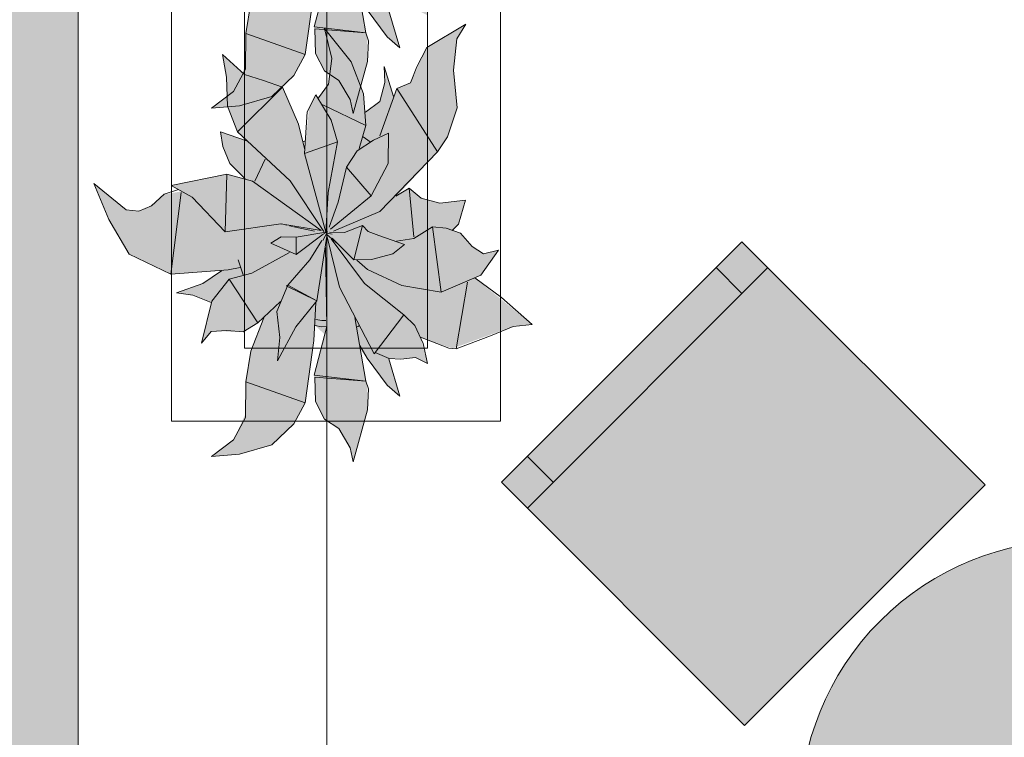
# Model space of a CAD drawing. Header units: millimetres. Extents: x -14761 to 157739, y -22400 to 107990.
# Tile 42 of 190: x 36030 to 37376, y 46624 to 47604. Entities that reach past the tile are written whole.
import ezdxf

# ---------------------------------------------------------------- set-up
doc = ezdxf.new("R2010")
doc.units = ezdxf.units.MM
doc.header["$MEASUREMENT"] = 0
doc.linetypes.add('Штриховая', pattern=[564.444447, 282.222223, -282.222223])
for name, color, linetype in [('Интерьер - Мебель', 7, 'Continuous'), ('Конструктив - Стены наружние фасад', 7, 'Continuous'), ('Элемент Модели - Зона', 7, 'Continuous'), ('Элемент Модели - Оси', 7, 'Continuous')]:
    doc.layers.add(name, color=color, linetype=linetype)

msp = doc.modelspace()

# ---------------------------------------------------------------- hatches: boundary and pattern name
at = {"layer": 'Интерьер - Мебель', "linetype": 'Continuous', "lineweight": 0, "true_color": 0xffffff}
for points in [[(36131.4, 47856.7), (36151.7, 47807.1), (36179.9, 47760.1), (36236.5, 47732.5), (36305.7, 47737.2), (36281.7, 47721), (36244.4, 47707), (36266.8, 47703.9), (36291.6, 47693.8), (36278.5, 47638.3), (36291.9, 47654.4), (36329, 47654.1), (36335.6, 47653.6), (36355.8, 47666), (36363.6, 47673), (36345.8, 47626.3), (36340.2, 47591), (36339, 47542.4), (36322.5, 47506.3), (36292.4, 47483.4), (36330.3, 47486.7), (36374.7, 47499.4), (36404.7, 47528.2), (36420.3, 47556.8), (36433.9, 47662.3), (36447.1, 47650.2), (36432.7, 47594.8), (36434.5, 47558.4), (36446.9, 47534.4), (36466.5, 47521.5), (36481.8, 47495.4), (36485.9, 47476.1), (36505.6, 47547.3), (36505, 47581.1), (36495.7, 47629.9), (36529.1, 47585.1), (36549.9, 47565.9), (36535.3, 47617.3), (36561.2, 47617.5), (36571.2, 47618.5), (36587.5, 47610.4), (36577.9, 47646.3), (36621.7, 47631), (36704.5, 47661.2), (36730.6, 47663.7), (36652.2, 47727.7), (36660.5, 47731.2), (36684.6, 47765.5), (36663.9, 47760.4), (36648.5, 47770.2), (36632.5, 47788.7), (36622.7, 47792.1), (36629.8, 47801.1), (36639.7, 47833.8), (36604.4, 47829.8), (36578.8, 47836.4), (36562.5, 47850.3), (36546.3, 47840.1), (36601.4, 47899.7), (36615.1, 47920.3), (36628.3, 47959.9), (36623.3, 48011.5), (36627.5, 48054.1), (36640, 48074.3), (36586.5, 48042.4), (36564.3, 47994), (36545.4, 47986.5), (36541.1, 47975.5), (36528.1, 48016.3), (36529.2, 47994.5), (36522.6, 47968.8), (36502.8, 47953.8), (36499.9, 47979.2), (36483.3, 48022.6), (36446.9, 48068.5), (36456.9, 48027.5), (36452.4, 47992.1), (36438.3, 47973.6), (36435, 47977.6), (36425.7, 47959.7), (36419.9, 47902.7), (36411, 47937.5), (36389.3, 47988.1), (36337.3, 48005.3), (36307.3, 48032.6), (36312.7, 48001.9), (36313.9, 47962.4), (36327.6, 47927), (36340.1, 47915.1), (36304.7, 47927), (36307.7, 47907.3), (36317.5, 47883.9), (36338.2, 47862.9), (36313.4, 47869.3), (36237.1, 47853.7), (36251.5, 47845.8), (36227.6, 47841.8), (36219, 47833.9), (36204.9, 47823.7), (36192.7, 47818.8), (36175.4, 47820.6)], [(36131.4, 47380.7), (36151.7, 47331.1), (36179.9, 47284.1), (36236.5, 47256.5), (36305.7, 47261.2), (36281.7, 47244.9), (36244.4, 47231), (36266.8, 47227.9), (36291.6, 47217.8), (36278.5, 47162.2), (36291.9, 47178.4), (36329, 47178.1), (36335.6, 47177.6), (36355.8, 47190), (36363.6, 47197), (36345.8, 47150.3), (36340.2, 47115), (36339, 47066.4), (36322.5, 47030.3), (36292.4, 47007.4), (36330.3, 47010.7), (36374.7, 47023.4), (36404.7, 47052.2), (36420.3, 47080.8), (36433.9, 47186.3), (36447.1, 47174.2), (36432.7, 47118.7), (36434.5, 47082.4), (36446.9, 47058.4), (36466.5, 47045.5), (36481.8, 47019.4), (36485.9, 47000.1), (36505.6, 47071.3), (36505, 47105), (36495.7, 47153.9), (36529.1, 47109.1), (36549.9, 47089.9), (36535.3, 47141.3), (36561.2, 47141.5), (36571.2, 47142.5), (36587.5, 47134.4), (36577.9, 47170.3), (36621.7, 47155), (36704.5, 47185.2), (36730.6, 47187.7), (36652.2, 47251.6), (36660.5, 47255.2), (36684.6, 47289.5), (36663.9, 47284.3), (36648.5, 47294.2), (36632.5, 47312.6), (36622.7, 47316.1), (36629.8, 47325.1), (36639.7, 47357.7), (36604.4, 47353.8), (36578.8, 47360.3), (36562.5, 47374.3), (36546.3, 47364.1), (36601.4, 47423.7), (36615.1, 47444.3), (36628.3, 47483.9), (36623.3, 47535.4), (36627.5, 47578.1), (36640, 47598.3), (36586.5, 47566.4), (36564.3, 47518), (36545.4, 47510.4), (36541.1, 47499.5), (36528.1, 47540.3), (36529.2, 47518.5), (36522.6, 47492.8), (36502.8, 47477.8), (36499.9, 47503.2), (36483.3, 47546.6), (36446.9, 47592.5), (36456.9, 47551.4), (36452.4, 47516.1), (36438.3, 47497.6), (36435, 47501.6), (36425.7, 47483.7), (36419.9, 47426.6), (36411, 47461.5), (36389.3, 47512.1), (36337.3, 47529.3), (36307.3, 47556.6), (36312.7, 47525.9), (36313.9, 47486.4), (36327.6, 47451), (36340.1, 47439), (36304.7, 47451), (36307.7, 47431.3), (36317.5, 47407.9), (36338.2, 47386.9), (36313.4, 47393.3), (36237.1, 47377.7), (36251.5, 47369.7), (36227.6, 47365.8), (36219, 47357.9), (36204.9, 47347.7), (36192.7, 47342.8), (36175.4, 47344.6)], [(37021.1, 46639.7), (37349.9, 46968.5), (37017.5, 47300.9), (36688.7, 46972.1)], [(37206.7, 46782.9, 1), (37737, 46252.6, 1)]]:
    msp.add_hatch(color=7, dxfattribs=at).paths.add_polyline_path(points)
at = {"layer": 'Конструктив - Стены наружние фасад', "linetype": 'Continuous', "lineweight": 0, "true_color": 0x000000}
msp.add_hatch(color=18, dxfattribs=at).paths.add_polyline_path([(35990, 53700), (35990, 42262.5), (36110, 42262.5), (36110, 53700)])

# ---------------------------------------------------------------- linework, layer by layer
at = {"layer": 'Интерьер - Мебель', "color": 7, "linetype": 'Continuous', "lineweight": 15}
for p, q in [((36237.4, 48555.5), (36237.4, 47055.5)), ((36687.4, 47055.5), (36687.4, 48555.5)), ((36337.4, 48455.5), (36337.4, 47155.5)), ((36587.4, 47155.5), (36587.4, 48455.5)), ((36488.1, 47673.5), (36503.3, 47586.4)), ((36488.1, 47673.5), (36503.3, 47586.4)), ((36432.7, 47594.8), (36449.9, 47661)), ((36432.7, 47594.8), (36449.9, 47661)), ((36420.3, 47556.8), (36432.2, 47641.8)), ((36420.3, 47556.8), (36432.2, 47641.8)), ((36339.3, 47585.5), (36346, 47627.5)), ((36339.3, 47585.5), (36346, 47627.5)), ((36505, 47617.9), (36532.2, 47580.9)), ((36505, 47617.9), (36532.2, 47580.9)), ((36534.7, 47616.7), (36549.9, 47565.9)), ((36534.7, 47616.7), (36549.9, 47565.9)), ((36432.7, 47594.8), (36499.5, 47586.9)), ((36432.7, 47594.8), (36499.5, 47586.9)), ((36433.3, 47592), (36434.5, 47558.4)), ((36433.3, 47592), (36503.3, 47586.4)), ((36433.3, 47592), (36434.5, 47558.4)), ((36433.3, 47592), (36503.3, 47586.4)), ((36446.9, 47592.5), (36456.9, 47551.4)), ((36446.9, 47592.5), (36483.3, 47546.6)), ((36446.9, 47592.5), (36456.9, 47551.4)), ((36446.9, 47592.5), (36483.3, 47546.6)), ((36586.5, 47566.4), (36640, 47598.3)), ((36586.5, 47566.4), (36640, 47598.3)), ((36627.5, 47578.1), (36640, 47598.3)), ((36627.5, 47578.1), (36640, 47598.3)), ((36338.9, 47536.7), (36339.3, 47585.5)), ((36338.9, 47536.7), (36339.3, 47585.5)), ((36339.3, 47585.5), (36420.3, 47556.8)), ((36339.3, 47585.5), (36420.3, 47556.8)), ((36503.3, 47586.4), (36506.8, 47575.7)), ((36503.3, 47586.4), (36506.8, 47575.7)), ((36505.6, 47547.3), (36506.8, 47575.7)), ((36505.6, 47547.3), (36506.8, 47575.7)), ((36532.2, 47580.9), (36549.9, 47565.9)), ((36532.2, 47580.9), (36549.9, 47565.9)), ((36623.3, 47535.4), (36627.5, 47578.1)), ((36623.3, 47535.4), (36627.5, 47578.1)), ((36572.9, 47539.9), (36586.5, 47566.4)), ((36572.9, 47539.9), (36586.5, 47566.4)), ((36307.3, 47556.6), (36312.7, 47525.9)), ((36307.3, 47556.6), (36337.3, 47529.3)), ((36307.3, 47556.6), (36312.7, 47525.9)), ((36307.3, 47556.6), (36337.3, 47529.3)), ((36404.7, 47528.2), (36420.3, 47556.8)), ((36404.7, 47528.2), (36420.3, 47556.8)), ((36434.5, 47558.4), (36446.9, 47534.4)), ((36434.5, 47558.4), (36446.9, 47534.4)), ((36452.4, 47516.1), (36456.9, 47551.4)), ((36452.4, 47516.1), (36456.9, 47551.4)), ((36483.3, 47546.6), (36499.9, 47503.2)), ((36483.3, 47546.6), (36499.9, 47503.2)), ((36485.9, 47476.1), (36505.6, 47547.3)), ((36485.9, 47476.1), (36505.6, 47547.3)), ((36322.5, 47506.3), (36338.9, 47536.7)), ((36322.5, 47506.3), (36338.9, 47536.7)), ((36446.9, 47534.4), (36466.5, 47521.5)), ((36446.9, 47534.4), (36466.5, 47521.5)), ((36528.1, 47540.3), (36529.2, 47518.5)), ((36528.1, 47540.3), (36541.1, 47499.5)), ((36528.1, 47540.3), (36529.2, 47518.5)), ((36528.1, 47540.3), (36541.1, 47499.5)), ((36564.3, 47518), (36572.9, 47539.9)), ((36564.3, 47518), (36572.9, 47539.9)), ((36623.3, 47535.4), (36628.3, 47483.9)), ((36623.3, 47535.4), (36628.3, 47483.9)), ((36312.7, 47525.9), (36313.9, 47486.4)), ((36312.7, 47525.9), (36313.9, 47486.4)), ((36337.3, 47529.3), (36363.2, 47521.4)), ((36337.3, 47529.3), (36363.2, 47521.4)), ((36363.2, 47521.4), (36389.3, 47512.1)), ((36363.2, 47521.4), (36389.3, 47512.1)), ((36374.7, 47499.4), (36404.7, 47528.2)), ((36374.7, 47499.4), (36404.7, 47528.2)), ((36466.5, 47521.5), (36481.8, 47495.4)), ((36466.5, 47521.5), (36481.8, 47495.4)), ((36292.4, 47483.4), (36322.5, 47506.3)), ((36292.4, 47483.4), (36322.5, 47506.3)), ((36327.6, 47451), (36389.3, 47512.1)), ((36327.6, 47451), (36389.3, 47512.1)), ((36389.3, 47512.1), (36411, 47461.5)), ((36389.3, 47512.1), (36411, 47461.5)), ((36438.3, 47497.6), (36452.4, 47516.1)), ((36438.3, 47497.6), (36452.4, 47516.1)), ((36522.2, 47445.5), (36545.4, 47510.4)), ((36522.2, 47445.5), (36545.4, 47510.4)), ((36522.6, 47492.8), (36529.2, 47518.5)), ((36522.6, 47492.8), (36529.2, 47518.5)), ((36545.4, 47510.4), (36564.3, 47518)), ((36545.4, 47510.4), (36564.3, 47518)), ((36545.4, 47510.4), (36601.4, 47423.7)), ((36545.4, 47510.4), (36601.4, 47423.7)), ((36330.3, 47486.7), (36374.7, 47499.4)), ((36330.3, 47486.7), (36374.7, 47499.4)), ((36423.1, 47478.6), (36435, 47501.6)), ((36423.1, 47478.6), (36435, 47501.6)), ((36435, 47501.6), (36455.7, 47467)), ((36435, 47501.6), (36455.7, 47467)), ((36481.8, 47495.4), (36485.9, 47476.1)), ((36481.8, 47495.4), (36485.9, 47476.1)), ((36499.9, 47503.2), (36503.1, 47460)), ((36499.9, 47503.2), (36503.1, 47460)), ((36502.8, 47477.8), (36522.6, 47492.8)), ((36502.8, 47477.8), (36522.6, 47492.8)), ((36292.4, 47483.4), (36330.3, 47486.7)), ((36292.4, 47483.4), (36330.3, 47486.7)), ((36313.9, 47486.4), (36327.6, 47451)), ((36313.9, 47486.4), (36327.6, 47451)), ((36444.3, 47488), (36503.1, 47460)), ((36444.3, 47488), (36503.1, 47460)), ((36615.1, 47444.3), (36628.3, 47483.9)), ((36615.1, 47444.3), (36628.3, 47483.9)), ((36419.6, 47421.4), (36423.1, 47478.6)), ((36419.6, 47421.4), (36423.1, 47478.6)), ((36455.7, 47467), (36464.5, 47437.3)), ((36455.7, 47467), (36464.5, 47437.3)), ((36411, 47461.5), (36419.9, 47426.7)), ((36411, 47461.5), (36419.9, 47426.7)), ((36494.3, 47428.3), (36503.1, 47460)), ((36494.3, 47428.3), (36503.1, 47460)), ((36304.7, 47451), (36307.7, 47431.3)), ((36304.7, 47451), (36340.1, 47439)), ((36304.7, 47451), (36307.7, 47431.3)), ((36304.7, 47451), (36340.1, 47439)), ((36327.6, 47451), (36399.9, 47384.1)), ((36327.6, 47451), (36399.9, 47384.1)), ((36416.8, 47437.6), (36420.6, 47438.8)), ((36416.8, 47437.6), (36420.6, 47438.8)), ((36491.3, 47425.2), (36513.5, 47439.7)), ((36491.3, 47425.2), (36513.5, 47439.7)), ((36499.6, 47444.1), (36509.3, 47437.4)), ((36499.6, 47444.1), (36509.3, 47437.4)), ((36513.5, 47439.7), (36534.4, 47449.4)), ((36513.5, 47439.7), (36534.4, 47449.4)), ((36533.6, 47407.8), (36534.4, 47449.4)), ((36533.6, 47407.8), (36534.4, 47449.4)), ((36601.4, 47423.7), (36615.1, 47444.3)), ((36601.4, 47423.7), (36615.1, 47444.3)), ((36307.7, 47431.3), (36317.5, 47407.9)), ((36307.7, 47431.3), (36317.5, 47407.9)), ((36419.6, 47421.4), (36464.5, 47437.3)), ((36419.6, 47421.4), (36464.5, 47437.3)), ((36451.6, 47368.2), (36464.5, 47437.3)), ((36451.6, 47368.2), (36464.5, 47437.3)), ((36476.7, 47402.9), (36491.3, 47425.2)), ((36476.7, 47402.9), (36491.3, 47425.2)), ((36351.7, 47383.7), (36365.5, 47413.8)), ((36351.7, 47383.7), (36365.5, 47413.8)), ((36419.6, 47421.4), (36448.7, 47314.2)), ((36419.6, 47421.4), (36448.7, 47314.2)), ((36522.3, 47342.2), (36601.4, 47423.7)), ((36522.3, 47342.2), (36601.4, 47423.7)), ((36317.5, 47407.9), (36338.2, 47386.9)), ((36317.5, 47407.9), (36338.2, 47386.9)), ((36465.3, 47354.9), (36476.7, 47402.9)), ((36465.3, 47354.9), (36476.7, 47402.9)), ((36476.7, 47402.9), (36510.5, 47363.5)), ((36476.7, 47402.9), (36510.5, 47363.5)), ((36510.5, 47363.5), (36533.6, 47407.8)), ((36510.5, 47363.5), (36533.6, 47407.8)), ((36237.1, 47377.7), (36313.4, 47393.3)), ((36237.1, 47377.7), (36313.4, 47393.3)), ((36311, 47314.3), (36313.4, 47393.3)), ((36311, 47314.3), (36313.4, 47393.3)), ((36313.4, 47393.3), (36348.1, 47383.7)), ((36313.4, 47393.3), (36348.1, 47383.7)), ((36131.4, 47380.7), (36151.7, 47331.1)), ((36131.4, 47380.7), (36175.4, 47344.6)), ((36131.4, 47380.7), (36151.7, 47331.1)), ((36131.4, 47380.7), (36175.4, 47344.6)), ((36227.6, 47365.8), (36247.3, 47372.1)), ((36227.6, 47365.8), (36247.3, 47372.1)), ((36237.1, 47377.7), (36265.8, 47361.8)), ((36237.1, 47377.7), (36265.8, 47361.8)), ((36348.1, 47383.7), (36442.2, 47316.5)), ((36348.1, 47383.7), (36442.2, 47316.5)), ((36399.9, 47384.1), (36445.6, 47314.8)), ((36399.9, 47384.1), (36445.6, 47314.8)), ((36544.1, 47363.4), (36562.5, 47374.3)), ((36544.1, 47363.4), (36562.5, 47374.3)), ((36562.5, 47374.3), (36568.8, 47307.5)), ((36562.5, 47374.3), (36578.8, 47360.3)), ((36562.5, 47374.3), (36568.8, 47307.5)), ((36562.5, 47374.3), (36578.8, 47360.3)), ((36210.4, 47349.9), (36227.6, 47365.8)), ((36210.4, 47349.9), (36227.6, 47365.8)), ((36236.5, 47256.5), (36250.6, 47368.2)), ((36236.5, 47256.5), (36250.6, 47368.2)), ((36265.8, 47361.8), (36311, 47314.3)), ((36265.8, 47361.8), (36311, 47314.3)), ((36448.7, 47314.2), (36451.6, 47368.2)), ((36448.7, 47314.2), (36451.6, 47368.2)), ((36455, 47317.9), (36510.5, 47363.5)), ((36455, 47317.9), (36510.5, 47363.5)), ((36545.6, 47366.5), (36546.3, 47364.1)), ((36545.6, 47366.5), (36546.3, 47364.1)), ((36578.8, 47360.3), (36604.4, 47353.8)), ((36578.8, 47360.3), (36604.4, 47353.8)), ((36175.4, 47344.6), (36192.7, 47342.8)), ((36175.4, 47344.6), (36192.7, 47342.8)), ((36192.7, 47342.8), (36210.4, 47349.9)), ((36192.7, 47342.8), (36210.4, 47349.9)), ((36453.1, 47320.7), (36465.3, 47354.9)), ((36453.1, 47320.7), (36465.3, 47354.9)), ((36604.4, 47353.8), (36639.7, 47357.7)), ((36604.4, 47353.8), (36639.7, 47357.7)), ((36629.8, 47325.1), (36639.7, 47357.7)), ((36629.8, 47325.1), (36639.7, 47357.7)), ((36151.7, 47331.1), (36179.9, 47284.1)), ((36151.7, 47331.1), (36179.9, 47284.1)), ((36459, 47315.5), (36522.3, 47342.2)), ((36459, 47315.5), (36522.3, 47342.2)), ((36311, 47314.3), (36387.1, 47325.4)), ((36311, 47314.3), (36387.1, 47325.4)), ((36387.1, 47325.4), (36442.2, 47316.5)), ((36387.1, 47325.4), (36442.2, 47316.5)), ((36387.5, 47325.2), (36388.5, 47325)), ((36387.5, 47325.2), (36388.5, 47325)), ((36393.3, 47323.9), (36395.2, 47323.5)), ((36393.3, 47323.9), (36395.2, 47323.5)), ((36399.1, 47322.7), (36403, 47321.8)), ((36399.1, 47322.7), (36403, 47321.8)), ((36404.9, 47321.4), (36432.9, 47315.3)), ((36404.9, 47321.4), (36432.9, 47315.3)), ((36474.2, 47313.5), (36498.7, 47322.9)), ((36474.2, 47313.5), (36498.7, 47322.9)), ((36487, 47276.3), (36498.7, 47322.9)), ((36487, 47276.3), (36498.7, 47322.9)), ((36498.7, 47322.9), (36506.5, 47315)), ((36498.7, 47322.9), (36506.5, 47315)), ((36568.9, 47305.5), (36594.5, 47321.1)), ((36568.9, 47305.5), (36594.5, 47321.1)), ((36594.5, 47321.1), (36606.4, 47232)), ((36594.5, 47321.1), (36612.9, 47319.6)), ((36594.5, 47321.1), (36606.4, 47232)), ((36594.5, 47321.1), (36612.9, 47319.6)), ((36612.9, 47319.6), (36632.5, 47312.6)), ((36612.9, 47319.6), (36632.5, 47312.6)), ((36621.2, 47316.2), (36629.8, 47325.1)), ((36621.2, 47316.2), (36629.8, 47325.1)), ((36373.5, 47298.9), (36387.3, 47307.8)), ((36373.5, 47298.9), (36387.3, 47307.8)), ((36387.3, 47307.8), (36408, 47307)), ((36387.3, 47307.8), (36408, 47307)), ((36408, 47307), (36448.7, 47314.2)), ((36408, 47307), (36448.7, 47314.2)), ((36408, 47307), (36408.2, 47283.5)), ((36408, 47307), (36408.2, 47283.5)), ((36408.2, 47283.5), (36444.8, 47311.2)), ((36408.2, 47283.5), (36444.8, 47311.2)), ((36436.3, 47220.2), (36450, 47308.5)), ((36436.3, 47220.2), (36450, 47308.5)), ((36444.5, 47302.6), (36451, 47314.6)), ((36444.5, 47302.6), (36451, 47314.6)), ((36445.3, 47311.5), (36451, 47314.6)), ((36445.3, 47311.5), (36451, 47314.6)), ((36446.3, 47313.8), (36448.2, 47313.3)), ((36446.3, 47313.8), (36448.2, 47313.3)), ((36447.8, 47313.5), (36448.7, 47314.2)), ((36447.8, 47313.5), (36448.7, 47314.2)), ((36449.9, 47309.4), (36467.2, 47239)), ((36449.9, 47309.4), (36467.2, 47239)), ((36450.2, 47312.8), (36457, 47311.2)), ((36450.2, 47312.8), (36457, 47311.2)), ((36450.2, 47310.4), (36464.8, 47297.9)), ((36450.2, 47310.4), (36464.8, 47297.9)), ((36453.4, 47314.1), (36474.2, 47313.5)), ((36453.4, 47314.1), (36474.2, 47313.5)), ((36455.7, 47304.9), (36501.2, 47244)), ((36455.7, 47304.9), (36501.2, 47244)), ((36457.2, 47305.8), (36487, 47276.3)), ((36457.2, 47305.8), (36487, 47276.3)), ((36506.5, 47315), (36521, 47309.3)), ((36506.5, 47315), (36521, 47309.3)), ((36521, 47309.3), (36556.2, 47297)), ((36521, 47309.3), (36556.2, 47297)), ((36545, 47301.8), (36568.9, 47305.5)), ((36545, 47301.8), (36568.9, 47305.5)), ((36632.5, 47312.6), (36648.5, 47294.2)), ((36632.5, 47312.6), (36648.5, 47294.2)), ((36373.5, 47298.9), (36408.2, 47283.5)), ((36373.5, 47298.9), (36408.2, 47283.5)), ((36426.7, 47276.1), (36443.3, 47302.4)), ((36426.7, 47276.1), (36443.3, 47302.4)), ((36448.1, 47293.1), (36449.9, 47184.9)), ((36448.1, 47293.1), (36449.9, 47184.9)), ((36540.1, 47284.2), (36556.2, 47297)), ((36540.1, 47284.2), (36556.2, 47297)), ((36648.5, 47294.2), (36663.9, 47284.3)), ((36648.5, 47294.2), (36663.9, 47284.3)), ((36179.9, 47284.1), (36236.5, 47256.5)), ((36179.9, 47284.1), (36236.5, 47256.5)), ((36347.3, 47258.1), (36399.1, 47286.3)), ((36347.3, 47258.1), (36399.1, 47286.3)), ((36511.1, 47276.6), (36540.1, 47284.2)), ((36511.1, 47276.6), (36540.1, 47284.2)), ((36660.5, 47255.2), (36684.6, 47289.5)), ((36660.5, 47255.2), (36684.6, 47289.5)), ((36663.9, 47284.3), (36684.6, 47289.5)), ((36663.9, 47284.3), (36684.6, 47289.5)), ((36314.9, 47262.5), (36331.4, 47265.9)), ((36314.9, 47262.5), (36331.4, 47265.9)), ((36328.6, 47276.4), (36335.7, 47255.8)), ((36328.6, 47276.4), (36335.7, 47255.8)), ((36396.7, 47241.5), (36426.7, 47276.1)), ((36396.7, 47241.5), (36426.7, 47276.1)), ((36487, 47276.3), (36511.1, 47276.6)), ((36487, 47276.3), (36511.1, 47276.6)), ((36490.9, 47275.6), (36505.5, 47263.1)), ((36490.9, 47275.6), (36505.5, 47263.1)), ((36724.1, 46936.7), (37052.9, 47265.5)), ((37017.5, 47230.2), (36982.2, 47265.5)), ((36236.5, 47256.5), (36314.9, 47262.5)), ((36236.5, 47256.5), (36314.9, 47262.5)), ((36280.3, 47244), (36305.7, 47261.2)), ((36280.3, 47244), (36305.7, 47261.2)), ((36316.5, 47249.7), (36347.3, 47258.1)), ((36316.5, 47249.7), (36347.3, 47258.1)), ((36505.5, 47263.1), (36552.5, 47241.2)), ((36505.5, 47263.1), (36552.5, 47241.2)), ((36606.4, 47232), (36660.5, 47255.2)), ((36606.4, 47232), (36660.5, 47255.2)), ((36652.2, 47251.6), (36688.9, 47224.5)), ((36652.2, 47251.6), (36688.9, 47224.5)), ((36244.4, 47231), (36280.3, 47244)), ((36244.4, 47231), (36280.3, 47244)), ((36292.7, 47219.9), (36316.5, 47249.7)), ((36292.7, 47219.9), (36316.5, 47249.7)), ((36316.5, 47249.7), (36355.8, 47190)), ((36316.5, 47249.7), (36355.8, 47190)), ((36381.5, 47205.6), (36396.7, 47241.5)), ((36381.5, 47205.6), (36396.7, 47241.5)), ((36394.4, 47240.7), (36396.7, 47241.5)), ((36394.4, 47240.7), (36396.7, 47241.5)), ((36394.4, 47240.7), (36436.3, 47220.2)), ((36394.4, 47240.7), (36436.3, 47220.2)), ((36396.7, 47241.5), (36436.3, 47220.2)), ((36396.7, 47241.5), (36436.3, 47220.2)), ((36467.2, 47239), (36514.5, 47147.9)), ((36467.2, 47239), (36514.5, 47147.9)), ((36501.2, 47244), (36555.1, 47200.8)), ((36501.2, 47244), (36555.1, 47200.8)), ((36552.5, 47241.2), (36606.4, 47232)), ((36552.5, 47241.2), (36606.4, 47232)), ((36626.6, 47154.4), (36642.3, 47245.5)), ((36626.6, 47154.4), (36642.3, 47245.5)), ((36244.4, 47231), (36266.8, 47227.9)), ((36244.4, 47231), (36266.8, 47227.9)), ((36266.8, 47227.9), (36291.6, 47217.8)), ((36266.8, 47227.9), (36291.6, 47217.8)), ((36688.9, 47224.5), (36730.6, 47187.7)), ((36688.9, 47224.5), (36730.6, 47187.7)), ((36278.5, 47162.2), (36292.7, 47219.9)), ((36278.5, 47162.2), (36292.7, 47219.9)), ((36355.8, 47190), (36386.5, 47219.3)), ((36355.8, 47190), (36386.5, 47219.3)), ((36407.7, 47184.5), (36436.3, 47220.2)), ((36407.7, 47184.5), (36436.3, 47220.2)), ((36432.2, 47165.8), (36435, 47217.8)), ((36432.2, 47165.8), (36435, 47217.8)), ((36346, 47151.4), (36363.6, 47197)), ((36346, 47151.4), (36363.6, 47197)), ((36381.5, 47205.6), (36385.5, 47170)), ((36381.5, 47205.6), (36385.5, 47170)), ((36488.1, 47197.5), (36503.3, 47110.4)), ((36488.1, 47197.5), (36503.3, 47110.4)), ((36514.5, 47147.9), (36555.1, 47200.8)), ((36514.5, 47147.9), (36555.1, 47200.8)), ((36555.1, 47200.8), (36570.3, 47186.4)), ((36555.1, 47200.8), (36570.3, 47186.4)), ((36335.6, 47177.6), (36355.8, 47190)), ((36335.6, 47177.6), (36355.8, 47190)), ((36382.7, 47138.1), (36407.7, 47184.5)), ((36382.7, 47138.1), (36407.7, 47184.5)), ((36432.7, 47118.7), (36449.9, 47184.9)), ((36432.7, 47118.7), (36449.9, 47184.9)), ((36433.9, 47186.3), (36442.6, 47184.5)), ((36433.9, 47186.3), (36442.6, 47184.5)), ((36435, 47194.8), (36443, 47193.2)), ((36435, 47194.8), (36443, 47193.2)), ((36442.6, 47184.5), (36449.4, 47184.9)), ((36442.6, 47184.5), (36449.4, 47184.9)), ((36443, 47193.2), (36448.7, 47193.5)), ((36443, 47193.2), (36448.7, 47193.5)), ((36491.9, 47184.7), (36493.8, 47186)), ((36491.9, 47184.7), (36493.8, 47186)), ((36570.3, 47186.4), (36581.5, 47162)), ((36570.3, 47186.4), (36581.5, 47162)), ((36673.5, 47172.3), (36704.5, 47185.2)), ((36673.5, 47172.3), (36704.5, 47185.2)), ((36704.5, 47185.2), (36730.6, 47187.7)), ((36704.5, 47185.2), (36730.6, 47187.7)), ((36278.5, 47162.2), (36291.9, 47178.4)), ((36278.5, 47162.2), (36291.9, 47178.4)), ((36291.9, 47178.4), (36313.4, 47179.4)), ((36291.9, 47178.4), (36313.4, 47179.4)), ((36313.4, 47179.4), (36335.6, 47177.6)), ((36313.4, 47179.4), (36335.6, 47177.6)), ((36382.7, 47138.1), (36385.5, 47170)), ((36382.7, 47138.1), (36385.5, 47170)), ((36577.9, 47170.3), (36616.7, 47155.6)), ((36577.9, 47170.3), (36616.7, 47155.6)), ((36626.6, 47154.4), (36673.5, 47172.3)), ((36626.6, 47154.4), (36673.5, 47172.3)), ((36420.3, 47080.8), (36432.2, 47165.8)), ((36420.3, 47080.8), (36432.2, 47165.8)), ((36495.1, 47159.2), (36505, 47141.9)), ((36495.1, 47159.2), (36505, 47141.9)), ((36581.5, 47162), (36587.5, 47134.4)), ((36581.5, 47162), (36587.5, 47134.4)), ((36337.4, 47155.5), (36587.4, 47155.5)), ((36339.3, 47109.5), (36346, 47151.4)), ((36339.3, 47109.5), (36346, 47151.4)), ((36515.9, 47149.7), (36535.3, 47141.3)), ((36515.9, 47149.7), (36535.3, 47141.3)), ((36616.7, 47155.6), (36626.6, 47154.4)), ((36616.7, 47155.6), (36626.6, 47154.4)), ((36505, 47141.9), (36532.2, 47104.9)), ((36505, 47141.9), (36532.2, 47104.9)), ((36534.7, 47140.7), (36549.9, 47089.9)), ((36534.7, 47140.7), (36549.9, 47089.9)), ((36535.3, 47141.3), (36551.2, 47140.5)), ((36535.3, 47141.3), (36551.2, 47140.5)), ((36551.2, 47140.5), (36571.2, 47142.5)), ((36551.2, 47140.5), (36571.2, 47142.5)), ((36571.2, 47142.5), (36587.5, 47134.4)), ((36571.2, 47142.5), (36587.5, 47134.4)), ((36432.7, 47118.7), (36499.5, 47110.8)), ((36432.7, 47118.7), (36499.5, 47110.8)), ((36433.3, 47116), (36434.5, 47082.4)), ((36433.3, 47116), (36503.3, 47110.4)), ((36433.3, 47116), (36434.5, 47082.4)), ((36433.3, 47116), (36503.3, 47110.4)), ((36338.9, 47060.6), (36339.3, 47109.5)), ((36338.9, 47060.6), (36339.3, 47109.5)), ((36339.3, 47109.5), (36420.3, 47080.8)), ((36339.3, 47109.5), (36420.3, 47080.8)), ((36503.3, 47110.4), (36506.8, 47099.7)), ((36503.3, 47110.4), (36506.8, 47099.7)), ((36532.2, 47104.9), (36549.9, 47089.9)), ((36532.2, 47104.9), (36549.9, 47089.9)), ((36505.6, 47071.3), (36506.8, 47099.7)), ((36505.6, 47071.3), (36506.8, 47099.7)), ((36404.7, 47052.2), (36420.3, 47080.8)), ((36404.7, 47052.2), (36420.3, 47080.8)), ((36434.5, 47082.4), (36446.9, 47058.4)), ((36434.5, 47082.4), (36446.9, 47058.4)), ((36485.9, 47000.1), (36505.6, 47071.3)), ((36485.9, 47000.1), (36505.6, 47071.3)), ((36237.4, 47055.5), (36687.4, 47055.5)), ((36322.5, 47030.3), (36338.9, 47060.6)), ((36322.5, 47030.3), (36338.9, 47060.6)), ((36374.7, 47023.4), (36404.7, 47052.2)), ((36374.7, 47023.4), (36404.7, 47052.2)), ((36446.9, 47058.4), (36466.5, 47045.5)), ((36446.9, 47058.4), (36466.5, 47045.5)), ((36466.5, 47045.5), (36481.8, 47019.4)), ((36466.5, 47045.5), (36481.8, 47019.4)), ((36292.4, 47007.4), (36322.5, 47030.3)), ((36292.4, 47007.4), (36322.5, 47030.3)), ((36330.3, 47010.7), (36374.7, 47023.4)), ((36330.3, 47010.7), (36374.7, 47023.4)), ((36292.4, 47007.4), (36330.3, 47010.7)), ((36292.4, 47007.4), (36330.3, 47010.7)), ((36481.8, 47019.4), (36485.9, 47000.1)), ((36481.8, 47019.4), (36485.9, 47000.1)), ((36759.4, 46972.1), (36724.1, 47007.4))]:
    msp.add_line(p, q, dxfattribs=at)
at = {"layer": 'Интерьер - Мебель', "color": 7, "linetype": 'Continuous', "lineweight": 15, "flags": 128}
msp.add_lwpolyline([(37021.1, 46639.7), (37349.9, 46968.5), (37017.5, 47300.9), (36688.7, 46972.1)], close=True, dxfattribs=at)
msp.add_lwpolyline([(37206.7, 46782.9, 1), (37737, 46252.6, 1)], format="xyb", close=True, dxfattribs=at)
at = {"layer": 'Конструктив - Стены наружние фасад', "color": 7, "linetype": 'Continuous', "lineweight": 15, "flags": 128}
msp.add_lwpolyline([(36110, 45305), (36110, 53688)], dxfattribs=at)
at = {"layer": 'Элемент Модели - Зона', "color": 7, "linetype": 'Штриховая', "lineweight": 15, "flags": 128}
msp.add_lwpolyline([(36110, 45157.4), (36110, 44957.4), (36150, 44957.4), (36150, 45300), (36750, 45300), (36750, 45000), (44700, 45000), (44700, 45300), (45300, 45300), (45300, 45000), (53700, 45000), (53700, 45300), (54300, 45300), (54300, 44957.4), (61025, 44957.4), (61025, 54212.5), (61035.5, 54212.5), (61035.5, 59730), (60580, 59730), (60580, 63080), (60300, 63080), (60300, 63320), (62680, 63320), (62680, 64500), (55920, 64500), (55920, 63320), (58800, 63320), (58800, 63080), (58000, 63080), (58000, 52600), (48600, 52600), (48600, 53700), (36110, 53700), (36110, 53650)], close=True, dxfattribs=at)
at = {"layer": 'Элемент Модели - Оси', "color": 7, "linetype": 'Continuous', "lineweight": 15}
msp.add_line((36450, 92200), (36450, -1975), dxfattribs=at)

doc.saveas('drawing.dxf')
